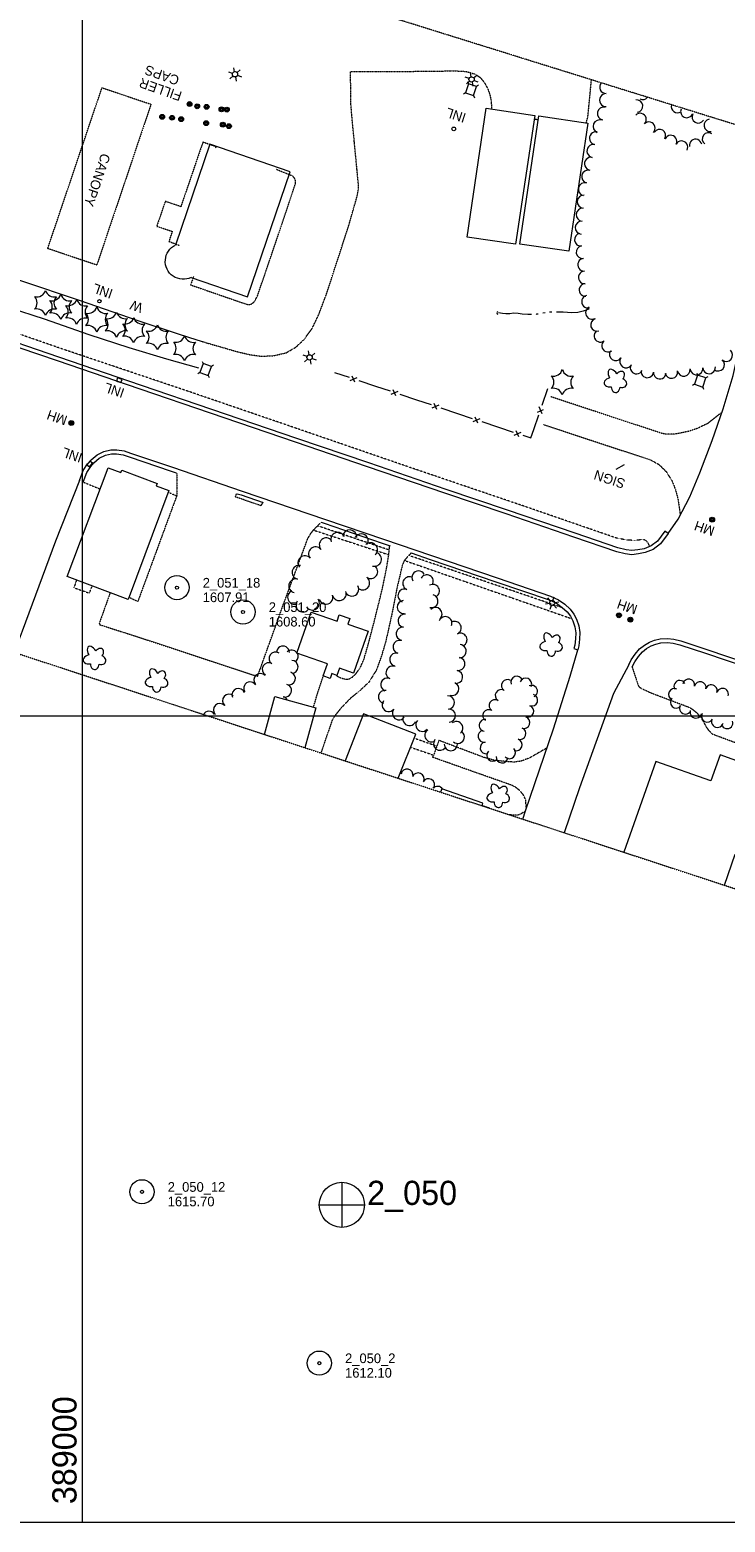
# Model space of a CAD drawing. Header units: feet. Extents: x 388392 to 390500, y 98000 to 99519.
# Tile 2 of 8: x 388967 to 389398, y 98000 to 98925. Entities that reach past the tile are written whole.
import ezdxf
from ezdxf.enums import TextEntityAlignment as Align

# ---------------------------------------------------------------- set-up
doc = ezdxf.new("R2010")
doc.units = ezdxf.units.FT
doc.header["$MEASUREMENT"] = 0
for name, pattern in [('DGN Style 3', [0.225624, 0.16116, -0.064464]), ('DGN Style 4', [0.257856, 0.128928, -0.064464, 0, -0.064464]), ('DGN Style 5', [0.112812, 0.048348, -0.064464]), ('DGN Style 6', [0.306204, 0, -0.064464, 0.112812, -0.064464, 0, -0.064464])]:
    doc.linetypes.add(name, pattern=pattern)
for name, color, linetype, lineweight in [('E_BLD_Name', 241, 'Continuous', 0), ('E_DRN_Grate', 151, 'Continuous', 0), ('E_DWY', 73, 'DGN Style 3', 0), ('E_LAND_Vegetation', 21, 'Continuous', 0), ('E_MAP_GridLines', 151, 'Continuous', 0), ('E_MAP_Limits', 21, 'DGN Style 3', 0), ('E_MAP_PassPoints', 161, 'Continuous', 0), ('E_MISCPROP', 40, 'Continuous', 0), ('E_MISCPROP_HvyDash', 241, 'DGN Style 3', 13), ('E_MISCPROP_HvyLine', 241, 'Continuous', 13), ('E_MISCPROP_Railing', 40, 'Continuous', 0), ('E_PATH_Sidewalk', 73, 'DGN Style 5', 0), ('E_RDWY', 21, 'Continuous', 13), ('E_UTL_AboveGroundPipe', 40, 'DGN Style 4', 0), ('E_WTR', 151, 'DGN Style 6', 0)]:
    doc.layers.add(name, color=color, linetype=linetype, lineweight=lineweight)
doc.styles.add('Style-IGR_FONT_0', font='IGR_FONT_0.shx')
doc.styles.add('Style-IGR_FONT_1', font='IGR_FONT_1.shx')

# ---------------------------------------------------------------- blocks, each defined once
blk = doc.blocks.new('PP')
at = {"layer": 'E_MAP_PassPoints', "color": 40, "linetype": 'Continuous', "lineweight": 0}
for radius in [7.5, 0.96]:
    blk.add_circle((0, 0), radius, dxfattribs=at)
blk = doc.blocks.new('PHOTOC')
at = {"layer": 'E_MAP_Limits', "color": 73, "linetype": 'Continuous', "lineweight": 0}
for p, q in [((0.12, 14.06), (0.06, -13.8)), ((-13.79, 0.03), (14.12, 0.01))]:
    blk.add_line(p, q, dxfattribs=at)
blk.add_circle((0.17, 0.03), 14, dxfattribs=at)
blk = doc.blocks.new('CULVRT')
at = {"layer": 'E_MISCPROP_Railing', "color": 40, "linetype": 'Continuous', "lineweight": 0}
blk.add_arc((10, 8), 12.5, 216.8703, 323.1305, dxfattribs=at)
blk = doc.blocks.new('PED')
at = {"layer": 'E_UTL_AboveGroundPipe', "color": 101, "linetype": 'Continuous', "lineweight": 13}
for p, q in [((-2.34, 2.71), (-3.29, 3.77)), ((3.06, 2.71), (4.02, 3.77)), ((-3.29, -4.35), (-2.34, -3.29)), ((4.02, -4.35), (3.06, -3.29))]:
    blk.add_line(p, q, dxfattribs=at)
at = {"layer": 'E_UTL_AboveGroundPipe', "color": 101, "linetype": 'Continuous', "lineweight": 13, "flags": 128}
blk.add_lwpolyline([(-2.34, -3.29), (3.06, -3.29), (3.06, 2.71), (-2.34, 2.71)], close=True, dxfattribs=at)
blk = doc.blocks.new('WAL')
at = {"layer": 'E_MISCPROP_Railing', "color": 40, "linetype": 'Continuous', "lineweight": 0, "style": 'Style-IGR_FONT_0'}
blk.add_text('W', height=6, rotation=360, dxfattribs=at).set_placement((-2.3, -0.01), align=Align.MIDDLE_LEFT)
blk = doc.blocks.new('INL')
at = {"layer": 'E_MISCPROP_Railing', "color": 40, "linetype": 'Continuous', "lineweight": 0, "style": 'Style-IGR_FONT_0'}
blk.add_text('INL', height=6, rotation=360, dxfattribs=at).set_placement((-5.79, -2.75))
blk = doc.blocks.new('CANOPY')
at = {"layer": 'E_BLD_Name', "color": 241, "linetype": 'Continuous', "lineweight": 0, "style": 'Style-IGR_FONT_0'}
blk.add_text('CANOPY', height=6, rotation=359.99995, dxfattribs=at).set_placement((0, -3.15))
blk = doc.blocks.new('MHO')
at = {"layer": 'E_DRN_Grate', "color": 20, "linetype": 'Continuous', "lineweight": 0}
for centre, radius in [((0.04, -0.06), 1.5), ((0.04, -0.06), 1.22), ((0.04, -0.07), 0.968), ((0.01, -0.08), 0.605)]:
    blk.add_circle(centre, radius, dxfattribs=at)
blk = doc.blocks.new('FILLER')
at = {"layer": 'E_DRN_Grate', "color": 20, "linetype": 'Continuous', "lineweight": 0, "style": 'Style-IGR_FONT_0'}
for s, p in [('FILLER', (-15.52, 4.33)), ('CAPS', (-10.83, -4.33))]:
    blk.add_text(s, height=6, rotation=0.00007, dxfattribs=at).set_placement(p, align=Align.MIDDLE_LEFT)
blk = doc.blocks.new('INLT')
at = {"layer": 'E_MISCPROP_Railing', "color": 40, "linetype": 'Continuous', "lineweight": 0, "flags": 128}
blk.add_lwpolyline([(3, -2), (3, 0), (0, 0), (0, -2), (3, -2)], dxfattribs=at)
blk = doc.blocks.new('INL_1')
at = {"layer": 'E_MISCPROP_Railing', "color": 40, "linetype": 'Continuous', "lineweight": 0, "style": 'Style-IGR_FONT_0'}
blk.add_text('INL', height=6, rotation=359.99993, dxfattribs=at).set_placement((-5.79, -2.75))
blk = doc.blocks.new('MHO_1')
at = {"layer": 'E_DRN_Grate', "color": 20, "linetype": 'Continuous', "lineweight": 0}
for centre, radius in [((0.04, -0.06), 1.5), ((0.04, -0.06), 1.22), ((0.04, -0.07), 0.968), ((0.01, -0.08), 0.605)]:
    blk.add_circle(centre, radius, dxfattribs=at)
blk = doc.blocks.new('MHO_2')
at = {"layer": 'E_DRN_Grate', "color": 20, "linetype": 'Continuous', "lineweight": 0}
for centre, radius in [((0.04, -0.06), 1.5), ((0.04, -0.06), 1.22), ((0.04, -0.07), 0.968), ((0.01, -0.08), 0.605)]:
    blk.add_circle(centre, radius, dxfattribs=at)
blk = doc.blocks.new('LTP')
at = {"layer": 'E_MISCPROP', "color": 20, "linetype": 'Continuous', "lineweight": 0}
for p, q in [((-1.61, 0.09), (-4.22, 0.17)), ((-0.78, 1.46), (-1.98, 3.76)), ((0.86, 1.37), (2.22, 3.6)), ((1.66, 0), (4.18, -0.07)), ((-0.86, -1.4), (-2.22, -3.59)), ((0.78, -1.44), (2.02, -3.62))]:
    blk.add_line(p, q, dxfattribs=at)
blk.add_arc((0.02, 0.01), 1.64, 0, 360, dxfattribs=at)
blk = doc.blocks.new('INL_2')
at = {"layer": 'E_MISCPROP_Railing', "color": 40, "linetype": 'Continuous', "lineweight": 0, "style": 'Style-IGR_FONT_0'}
blk.add_text('INL', height=6, rotation=359.99993, dxfattribs=at).set_placement((-5.79, -2.75))
blk = doc.blocks.new('LTP_1')
at = {"layer": 'E_MISCPROP', "color": 20, "linetype": 'Continuous', "lineweight": 0}
for p, q in [((-1.61, 0.09), (-4.22, 0.17)), ((-0.78, 1.46), (-1.98, 3.76)), ((0.86, 1.37), (2.22, 3.6)), ((1.66, 0), (4.18, -0.06)), ((-0.86, -1.4), (-2.22, -3.59)), ((0.78, -1.44), (2.02, -3.62))]:
    blk.add_line(p, q, dxfattribs=at)
blk.add_arc((0.02, 0.01), 1.64, 0, 360, dxfattribs=at)
blk = doc.blocks.new('TREE')
at = {"layer": 'E_LAND_Vegetation', "color": 93, "linetype": 'Continuous', "lineweight": 0}
for centre, major_axis, ratio in [((-3.74, -0.07), (3.29, -0.08), 0.832022), ((-1.07, 3.38), (0.91, -3.32), 0.782863), ((2.88, 1.66), (-3.52, -1.95), 0.691916), ((-1.48, -3.66), (1.2, 3.24), 0.716896), ((2.54, -2.64), (-3.34, 3.06), 0.560249)]:
    blk.add_ellipse(centre, major_axis=major_axis, ratio=ratio, start_param=1.570796, end_param=4.712389, dxfattribs=at)
blk = doc.blocks.new('PINEL')
at = {"layer": 'E_LAND_Vegetation', "color": 93, "linetype": 'Continuous', "lineweight": 0}
for centre, start, end in [((-8.23, 7.26), 275.21125, 0.97616), ((-10.49, -3.45), 335.21125, 60.97616), ((2.17, 10.66), 215.21125, 300.97616), ((10.31, 3.35), 155.21126, 240.97617), ((-2.35, -10.75), 35.21126, 120.97617), ((8.05, -7.36), 95.21126, 180.97617)]:
    blk.add_arc(centre, 5.72, start, end, dxfattribs=at)
blk = doc.blocks.new('SIGN')
at = {"layer": 'E_MISCPROP', "color": 20, "linetype": 'Continuous', "lineweight": 0, "style": 'Style-IGR_FONT_0'}
blk.add_text('SIGN', height=6, rotation=359.99993, dxfattribs=at).set_placement((0, 0), align=Align.MIDDLE_LEFT)

msp = doc.modelspace()

# ---------------------------------------------------------------- linework, layer by layer
at = {"layer": 'E_DWY', "color": 51, "linetype": 'DGN Style 3', "lineweight": 0, "flags": 128}
for points in [[(389074.07, 98732.19), (389095.2, 98726.06), (389103.74, 98724.01), (389110.48, 98723.09), (389118.06, 98723.31), (389126.24, 98725.19), (389132.15, 98728.61), (389137.17, 98733.27), (389142.21, 98740.06), (389146.42, 98748.85), (389151.28, 98761.75), (389165.09, 98804.21), (389170.27, 98822.45), (389171.04, 98826.41), (389171.08, 98829.12), (389167.1, 98870.65), (389166.37, 98879.45), (389166.15, 98899.73), (389186.67, 98899.53)], [(389186.67, 98899.53), (389231.05, 98900.02), (389237.81, 98899.66), (389243.12, 98898.12), (389246.36, 98896.09), (389249.09, 98892.94), (389251.15, 98889.09), (389252.46, 98885.56), (389253.3, 98881.49), (389253.67, 98876.96), (389253.61, 98876.32)], [(389312.34, 98867.79), (389313.33, 98871.76), (389314.52, 98883.7), (389315.51, 98894.49)], [(389280.12, 98870.21), (389282.54, 98869.8)], [(389082.58, 98852.01), (389082.9, 98852.93), (389074.58, 98855.77), (389060.93, 98815.81), (389051.31, 98819.1), (389045.96, 98803.61), (389055.57, 98800.51), (389053.57, 98794.27), (389060.23, 98791.69)], [(389068.9, 98772.4), (389066.93, 98767.29), (389100.89, 98755.56), (389102.27, 98755.18), (389103.68, 98755.18), (389104.98, 98755.59), (389106.22, 98756.66), (389107.42, 98758.43), (389108.46, 98760.56), (389117.65, 98787.35), (389132.01, 98830.09), (389131.98, 98832.01), (389131.31, 98833.52), (389130.55, 98834.51), (389129.96, 98834.89), (389120.01, 98838.91)], [(389396.47, 98688.39), (389387.86, 98681.48), (389381.05, 98678.22), (389375.95, 98676.51), (389370.17, 98675.27), (389366.16, 98674.65), (389361.82, 98674.66), (389358.96, 98675.27), (389290.43, 98697.91)], [(389285.9, 98680.62), (389352.06, 98658.84), (389357.38, 98655.93), (389361.86, 98651.51), (389365.49, 98645.81), (389367.57, 98640.45), (389369.18, 98634.48), (389370.6, 98624.66)], [(389058.47, 98650.64), (389058.39, 98636.53), (389034.25, 98570.95), (389028.62, 98573.49)], [(389111.74, 98632.42), (389110.56, 98630.38), (389094.84, 98635.77), (389095.49, 98637.95)], [(389017.1, 98576.44), (389010.31, 98557.27), (389010.66, 98556.54), (389032.45, 98549.61), (389107.79, 98524.73), (389108.3, 98524.64), (389108.54, 98524.66), (389124.37, 98568.73), (389139.63, 98609.98), (389141.25, 98612.75), (389143.26, 98615.37), (389147.92, 98620.12)], [(389203.71, 98601.05), (389199.7, 98596.65), (389198.25, 98593.38), (389195.01, 98579.71), (389191.69, 98562.78), (389187.93, 98545.9), (389185.19, 98536.75), (389182.12, 98528.23), (389177.46, 98520.84), (389172.48, 98516.18), (389165.62, 98510.45), (389160.33, 98504.9), (389156.84, 98500.7), (389154.81, 98497.46), (389147.78, 98477.04)], [(389157.4, 98525.25), (389157.6, 98524.84), (389158.95, 98524.06), (389161.02, 98523.32), (389162.86, 98522.86), (389164.39, 98522.75), (389165.81, 98523.13), (389167.41, 98524.17), (389169.59, 98526.26), (389172.3, 98530.27), (389174.5, 98535.34), (389177.46, 98545.51), (389181.11, 98559.57), (389185.82, 98578.54), (389188.41, 98591.22), (389189.72, 98598.9), (389190.46, 98605.58)], [(389485.33, 98504.97), (389482.89, 98502.17), (389480.17, 98500.74), (389477.16, 98500.16), (389474.42, 98500.21), (389458.33, 98505.04), (389456.34, 98505.53), (389454.06, 98505.7), (389451.3, 98504.9), (389448.85, 98502.86), (389447.03, 98499.7), (389437.58, 98477.76), (389435.76, 98475.76), (389433.64, 98474.69), (389431, 98474.36), (389427.69, 98474.85), (389394.3, 98487.23), (389390.78, 98488.57), (389388.36, 98490.91), (389386.73, 98493.31), (389385.21, 98496.18), (389383.55, 98498.89), (389381.27, 98501.55), (389378.55, 98503.72), (389376.27, 98505.14), (389353.52, 98513.75), (389347.33, 98516.47), (389345.62, 98517.54), (389344.69, 98518.73), (389344.01, 98520.71), (389342.83, 98524.47), (389340.86, 98530.5)], [(389143.2, 98505.47), (389145.29, 98512.69), (389149.29, 98524.77)], [(389287.89, 98480.09), (389277.25, 98473.98), (389272.14, 98472.01), (389267.81, 98471.34), (389264.67, 98471.52), (389260.19, 98471.94), (389254.99, 98472.54), (389249.03, 98474.19), (389220.91, 98484.8), (389217.73, 98475.73)], [(389275.17, 98442.86), (389274.72, 98448.13), (389273.19, 98451.23), (389271.03, 98453.68), (389268.51, 98455.72), (389266.5, 98456.85), (389217.18, 98474.3), (389217.73, 98475.73)], [(389252.34, 98442.76), (389247.7, 98444.36)], [(389274.53, 98440.97), (389271.9, 98439.23), (389269.56, 98438.34), (389266.96, 98438.44), (389264.59, 98438.75)]]:
    msp.add_lwpolyline(points, dxfattribs=at)
at = {"layer": 'E_LAND_Vegetation', "color": 93, "linetype": 'Continuous', "lineweight": 0}
for centre, radius, start, end in [((389324.64, 98890), 4.04, 139.8547, 271.26757), ((389323.21, 98873.56), 4.04, 77.74706, 257.74706), ((389324.63, 98881.87), 4.04, 89.74748, 269.74748), ((389343.53, 98878.18), 3.83, 277.50045, 97.50045), ((389347.35, 98886), 3.83, 241.68548, 321.59339), ((389368.89, 98877.86), 3.83, 162.90079, 303.7908), ((389320.6, 98865.61), 4.04, 68.299, 248.299), ((389345.73, 98869.88), 3.83, 315.79656, 135.79656), ((389351.22, 98864.54), 3.83, 315.79656, 135.79656), ((389374.64, 98874.81), 3.83, 156.21717, 336.21717), ((389381.74, 98871.44), 3.83, 149.50463, 329.50462), ((389389.12, 98866.23), 3.83, 98.45473, 278.45473), ((389318.35, 98858.24), 4.04, 78.50662, 258.50662), ((389357.77, 98859.96), 3.83, 327.18927, 147.18927), ((389364.69, 98856.24), 3.83, 334.11483, 154.11483), ((389388.03, 98857.8), 3.83, 53.87179, 233.87179), ((389316.77, 98850.36), 4.04, 79.49741, 259.49741), ((389371.43, 98852.71), 3.83, 332.08651, 152.08651), ((389380.11, 98853.81), 3.83, 9.91865, 189.91865), ((389315.3, 98842.42), 4.04, 79.49741, 259.49741), ((389311.45, 98826.6), 4.04, 75.45173, 255.45173), ((389313.48, 98834.41), 4.04, 75.45173, 255.45173), ((389310.73, 98818.89), 4.04, 85.41541, 265.41541), ((389310.09, 98810.84), 4.04, 85.41541, 265.41541), ((389309.53, 98802.81), 4.04, 86.11665, 266.11665), ((389308.91, 98795.33), 3.9, 97.87485, 277.87485), ((389309.98, 98787.6), 3.9, 97.87485, 277.87485), ((389310.92, 98779.73), 3.9, 93.24414, 273.24414), ((389311.37, 98771.95), 3.9, 93.24414, 273.24414), ((389311.81, 98764.16), 3.9, 93.24414, 273.24414), ((389313.39, 98756.89), 3.9, 103.78836, 283.78836), ((389315.82, 98749.91), 3.9, 115.16536, 295.16536), ((389318.96, 98742.51), 3.9, 107.08246, 287.08246), ((389321.08, 98735.71), 3.9, 127.8693, 307.8693), ((389325.87, 98729.56), 3.9, 127.8693, 307.8693), ((389330.64, 98724.2), 3.9, 145.32124, 325.32124), ((389337.05, 98719.77), 3.9, 145.32124, 325.32124), ((389394.13, 98717.79), 3.9, 229.81274, 49.81274), ((389399.16, 98723.74), 3.9, 229.81274, 49.81274), ((389343.54, 98715.95), 3.9, 153.04199, 333.04199), ((389350.15, 98713.64), 3.9, 174.22977, 354.22978), ((389357.9, 98712.85), 3.9, 174.22977, 354.22978), ((389365.13, 98713.25), 3.9, 189.63601, 9.63601), ((389372.82, 98714.55), 3.9, 189.63601, 9.63601), ((389380.69, 98715.43), 3.9, 185.45682, 5.45682), ((389388.48, 98716.11), 3.9, 184.53251, 4.53251), ((389151.1, 98606.06), 4.32, 39.96444, 219.96444), ((389158.23, 98609.49), 4.32, 19.95328, 199.95328), ((389165.68, 98611.04), 4.32, 355.39803, 175.39803), ((389172.81, 98608.62), 4.32, 329.67077, 149.67077), ((389137.85, 98594.96), 4.32, 39.96444, 219.96444), ((389144.47, 98600.51), 4.32, 39.96444, 219.96444), ((389178.49, 98603.11), 4.32, 311.37992, 131.37992), ((389181, 98597.09), 4.32, 254.30596, 74.30596), ((389134.2, 98589.06), 4.32, 76.58839, 256.58839), ((389178.67, 98589.53), 4.32, 234.63601, 54.63601), ((389132.19, 98580.65), 4.32, 76.58839, 256.58839), ((389166.93, 98578.56), 4.32, 210.67709, 30.67709), ((389173.67, 98582.48), 4.32, 234.63601, 54.63601), ((389202.65, 98582.18), 4.07, 68.34491, 248.34491), ((389208.29, 98585.88), 4.07, 30.69148, 210.69148), ((389213.42, 98583.4), 4.07, 330.00125, 150.00125), ((389217.18, 98577.49), 4.07, 299.3967, 119.3967), ((389131.46, 98573.56), 4.32, 112.66587, 292.66587), ((389142.52, 98569.95), 4.32, 213.43615, 33.43615), ((389150.85, 98573.61), 4.32, 198.22804, 18.22804), ((389159.17, 98575.83), 4.32, 198.9412, 18.9412), ((389199.11, 98567.53), 4.07, 94.32432, 274.32432), ((389199.64, 98574.61), 4.07, 68.34491, 248.34491), ((389216.32, 98571.15), 4.07, 255.99497, 75.99497), ((389136.66, 98568.74), 4.32, 147.57133, 327.57133), ((389199.63, 98559.01), 4.07, 82.22138, 262.22138), ((389218.87, 98563.17), 4.07, 315.23259, 135.23259), ((389198.52, 98550.95), 4.07, 82.22138, 262.22138), ((389224.93, 98557.52), 4.07, 337.86804, 157.86804), ((389230.71, 98554.55), 4.07, 296.2474, 116.2474), ((389196.58, 98542.81), 4.07, 75.135, 255.135), ((389234.31, 98547.25), 4.07, 296.2474, 116.2474), ((389233.82, 98540.12), 4.07, 266.40511, 86.40511), ((389119.53, 98535.58), 3.98, 55.2662, 235.2662), ((389124.26, 98539.31), 3.98, 359.88121, 179.88121), ((389129.67, 98536.83), 3.98, 35.58166, 135.18589), ((389129.67, 98536.83), 3.98, 315.18589, 30.33733), ((389194.5, 98534.94), 4.07, 75.135, 255.135), ((389232.99, 98532.23), 4.07, 260.38069, 80.38069), ((389110.18, 98522.34), 3.98, 41.7952, 221.7952), ((389115.39, 98528.98), 3.98, 60.00542, 240.00542), ((389127.96, 98523.29), 3.98, 252.77939, 72.77939), ((389129.66, 98530.42), 3.98, 270.06285, 90.06285), ((389192.17, 98526.86), 4.07, 66.75344, 246.75344), ((389231.63, 98524.21), 4.07, 260.38069, 80.38069), ((389096.62, 98512.98), 3.98, 20.28239, 200.28239), ((389103.86, 98517.12), 3.98, 33.56621, 213.56621), ((389125.6, 98515.67), 3.98, 253.53649, 73.53649), ((389188.96, 98519.38), 4.07, 66.75344, 246.75344), ((389229.34, 98516.77), 4.07, 250.09652, 70.09652), ((389259.54, 98512.66), 3.67, 58.07964, 238.07964), ((389263.43, 98518.9), 3.67, 58.07964, 238.07964), ((389269.23, 98520.97), 3.67, 19.76945, 199.76945), ((389274.82, 98519.71), 3.67, 337.59494, 157.59494), ((389278.41, 98515.3), 3.67, 295.68233, 115.68233), ((389367, 98513.29), 3.65, 64.49198, 244.49198), ((389370.32, 98518.33), 3.65, 29.59437, 209.59438), ((389375.85, 98519.16), 3.65, 347.57777, 167.57777), ((389382.98, 98517.59), 3.65, 347.57777, 167.57777), ((389389.86, 98515.65), 3.65, 342.43958, 162.43958), ((389396.82, 98513.45), 3.65, 342.43958, 162.43958), ((389085.09, 98503.72), 3.98, 43.79122, 223.79122), ((389090.77, 98509.5), 3.98, 48.68683, 228.68682), ((389123.35, 98508.05), 3.98, 28.52768, 73.53649), ((389187.41, 98511.82), 4.07, 79.1588, 259.1588), ((389189.83, 98506.74), 4.07, 141.37838, 321.37838), ((389226.57, 98508.33), 4.07, 273.69196, 93.69196), ((389255.66, 98506.43), 3.67, 58.07964, 238.07964), ((389278.51, 98509.81), 3.67, 251.01836, 71.01836), ((389368.11, 98508.52), 3.65, 137.46536, 317.46536), ((389078.31, 98498.95), 3.98, 32.3669, 149.76559), ((389196.19, 98501.66), 4.07, 141.37838, 321.37838), ((389202.67, 98498.02), 4.07, 159.8079, 339.8079), ((389227.09, 98500.21), 4.07, 273.69196, 93.69196), ((389249.52, 98494.09), 3.67, 81.34915, 261.34915), ((389251.77, 98500.2), 3.67, 58.07964, 238.07964), ((389273.7, 98495.93), 3.67, 250.68068, 70.68068), ((389276.12, 98502.86), 3.67, 251.01836, 71.01836), ((389373.74, 98504.8), 3.65, 153.79646, 333.79646), ((389380.32, 98502.31), 3.65, 162.32204, 342.32204), ((389387.47, 98499.75), 3.65, 151.45709, 331.45709), ((389393.63, 98496.52), 3.65, 162.97027, 342.97028), ((389210.69, 98494.48), 4.07, 138.68979, 318.68979), ((389216.25, 98487.96), 4.07, 123.43303, 303.43302), ((389231.75, 98492.46), 4.07, 307.66542, 127.66542), ((389232.69, 98487.03), 4.07, 228.69266, 48.69266), ((389248.92, 98487.4), 3.67, 100.21318, 280.21317), ((389271.27, 98489), 3.67, 250.68068, 70.68068), ((389399.61, 98495.74), 3.65, 197.3115, 17.3115), ((389221.62, 98482.77), 4.07, 141.33615, 321.33615), ((389228.35, 98482.47), 4.07, 179.68058, 359.68057), ((389250.22, 98480.17), 3.67, 100.21318, 280.21317), ((389264.74, 98477.14), 3.67, 224.11787, 44.11787), ((389268.84, 98482.07), 3.67, 250.68068, 70.68068), ((389254.26, 98475.51), 3.67, 134.77225, 314.77225), ((389260.1, 98474.49), 3.67, 174.87595, 354.87595), ((389201.13, 98463.15), 3.83, 348.83128, 168.83128), ((389194.15, 98463.62), 3.83, 7.26316, 30.34255), ((389208.01, 98460.82), 3.83, 337.1301, 157.1301), ((389214.47, 98457.18), 3.83, 329.43716, 149.43716), ((389220.01, 98452.51), 3.83, 32.22773, 137.14451)]:
    msp.add_arc(centre, radius, start, end, dxfattribs=at)
at = {"layer": 'E_MAP_GridLines', "color": 161, "linetype": 'Continuous', "lineweight": 0}
for p, q in [((389000, 98000), (389000, 99500)), ((388500, 98500), (390500, 98500)), ((388500, 98000), (390500, 98000))]:
    msp.add_line(p, q, dxfattribs=at)
at = {"layer": 'E_MAP_Limits', "color": 73, "linetype": 'DGN Style 3', "lineweight": 0, "flags": 128}
for points in [[(390118.36, 98644.14), (388877.63, 99031.03), (388503.13, 99161.01)], [(388520.08, 98682.85), (390040.95, 98184.2)]]:
    msp.add_lwpolyline(points, dxfattribs=at)
at = {"layer": 'E_MISCPROP', "color": 20, "linetype": 'Continuous', "lineweight": 0}
msp.add_line((389330.87, 98653.05), (389335.94, 98656.01), dxfattribs=at)
at = {"layer": 'E_MISCPROP_HvyDash', "color": 241, "linetype": 'DGN Style 3', "lineweight": 13, "flags": 128}
msp.add_lwpolyline([(388978.38, 98789.82), (389012.02, 98889.58), (389042.42, 98879.32), (389008.78, 98779.56)], close=True, dxfattribs=at)
at = {"layer": 'E_MISCPROP_HvyLine', "color": 241, "linetype": 'Continuous', "lineweight": 13, "flags": 128}
for points in [[(389238.38, 98796.97), (389238.38, 98796.97), (389250.31, 98876.81), (389280.43, 98872.32), (389268.51, 98792.47), (389268.51, 98792.47), (389268.51, 98792.47)], [(389271.22, 98792.65), (389282.88, 98872.11), (389282.88, 98872.11), (389313.26, 98867.66), (389301.6, 98788.19), (389301.6, 98788.19), (389301.6, 98788.19)], [(388990.44, 98586.45), (389015.76, 98653.92), (389015.76, 98653.92), (389023.71, 98650.94), (389023.71, 98650.94), (389024.27, 98652.43), (389024.27, 98652.43), (389024.27, 98652.43), (389046.25, 98644.18), (389046.25, 98644.18), (389045.72, 98642.78), (389045.72, 98642.78), (389053.53, 98639.85), (389028.17, 98572.29), (389028.17, 98572.29), (389028.17, 98572.29)], [(389177.07, 98552.45), (389167.96, 98526.54), (389167.96, 98526.54), (389159.22, 98529.61), (389157.66, 98525.16), (389154.55, 98526.25), (389154.55, 98526.25), (389153.51, 98523.29), (389153.51, 98523.29), (389149.18, 98524.81), (389151.8, 98532.27), (389151.8, 98532.27), (389151.8, 98532.27), (389132.83, 98538.94), (389132.83, 98538.94), (389141.75, 98564.32), (389141.75, 98564.32), (389157.81, 98558.67), (389157.81, 98558.67), (389159.19, 98562.58), (389159.19, 98562.58), (389165.65, 98560.31), (389164.44, 98556.89), (389164.44, 98556.89), (389177.07, 98552.45)]]:
    msp.add_lwpolyline(points, close=True, dxfattribs=at)
for points in [[(389067.34, 98771.86), (389102.34, 98759.96), (389102.34, 98759.96), (389102.34, 98759.96), (389128.71, 98837.51), (389078.85, 98854.47), (389078.85, 98854.47), (389057.61, 98792.03)], [(389112.79, 98488.52), (389119.21, 98512.03), (389119.21, 98512.03), (389119.21, 98512.03), (389144.68, 98505.07), (389144.68, 98505.07), (389137.9, 98480.28)], [(389195.78, 98461.31), (389206.54, 98488.59), (389206.54, 98488.59), (389206.54, 98488.59), (389174.22, 98501.33), (389174.22, 98501.33), (389162.72, 98472.15)], [(389397.96, 98395.02), (389404.74, 98414.18), (389404.74, 98414.18), (389410.58, 98412.11), (389418.58, 98434.74), (389412.61, 98436.85), (389412.61, 98436.85), (389412.61, 98436.85), (389422.92, 98465.99), (389422.92, 98465.99), (389395.31, 98475.76), (389389.62, 98459.69), (389389.62, 98459.69), (389389.62, 98459.69), (389355.44, 98471.77), (389355.44, 98471.77), (389335.53, 98415.49)], [(389247.68, 98444.29), (389248.26, 98445.98), (389248.26, 98445.98), (389248.26, 98445.98), (389222.66, 98454.75), (389222.66, 98454.75), (389221.97, 98452.72)]]:
    msp.add_lwpolyline(points, dxfattribs=at)
at = {"layer": 'E_MISCPROP_HvyLine', "color": 241, "linetype": 'Continuous', "lineweight": 13, "extrusion": (0, 0, -1)}
msp.add_ellipse((389062.48, 98781.95), major_axis=(11.17, 0.74), ratio=0.99931, start_param=1.187697, end_param=4.32931, dxfattribs=at)
at = {"layer": 'E_MISCPROP_Railing', "color": 40, "linetype": 'Continuous', "lineweight": 0}
for p, q in [((389167, 98710.97), (389168.58, 98707.23)), ((389165.85, 98708.07), (389170.23, 98709.89)), ((389191.28, 98699.57), (389195.66, 98701.4)), ((389192.42, 98702.48), (389194.01, 98698.73)), ((389216.7, 98691.08), (389221.08, 98692.9)), ((389217.85, 98693.98), (389219.43, 98690.24)), ((389242.13, 98682.58), (389246.51, 98684.41)), ((389243.27, 98685.49), (389244.85, 98681.74)), ((389281.98, 98688.43), (389285.73, 98689.99)), ((389284.88, 98687.27), (389283.08, 98691.66)), ((389267.55, 98674.09), (389271.93, 98675.91)), ((389268.7, 98676.99), (389270.28, 98673.25))]:
    msp.add_line(p, q, dxfattribs=at)
at = {"layer": 'E_MISCPROP_Railing', "color": 40, "linetype": 'Continuous', "lineweight": 13, "flags": 128}
for points in [[(388945.21, 98756.38), (388937.26, 98760.16), (388930.24, 98763.01), (388935.41, 98778.76), (388962.09, 98769.73), (388997.97, 98757.78), (389034.32, 98745.31), (389058.61, 98737.22), (389065.65, 98734.9), (389074.07, 98732.19)], [(389072.05, 98715.56), (389052.21, 98721.17), (389028.85, 98728.29), (389004.02, 98736.41), (388976.32, 98746.07), (388954.71, 98753.03), (388945.21, 98756.38)]]:
    msp.add_lwpolyline(points, dxfattribs=at)
at = {"layer": 'E_MISCPROP_Railing', "color": 40, "linetype": 'Continuous', "lineweight": 0, "flags": 128}
for points in [[(389156.24, 98713.04), (389165.33, 98710.01)], [(389171.33, 98708), (389181.66, 98704.55)], [(389181.66, 98704.55), (389190.75, 98701.51)], [(389284.98, 98692.74), (389288.49, 98703.05)], [(389196.76, 98699.51), (389207.09, 98696.05)], [(389207.09, 98696.05), (389216.17, 98693.02)], [(389222.18, 98691.01), (389232.51, 98687.56)], [(389232.51, 98687.56), (389241.6, 98684.52)], [(389279.84, 98677.68), (389282.93, 98686.75)], [(389247.61, 98682.52), (389257.94, 98679.06)], [(389257.94, 98679.06), (389267.02, 98676.03)], [(389273.03, 98674.02), (389278.02, 98672.35), (389279.84, 98677.68)]]:
    msp.add_lwpolyline(points, dxfattribs=at)
at = {"layer": 'E_MISCPROP_Railing', "color": 40, "linetype": 'Continuous', "lineweight": 0}
for centre, radius in [((389230.13, 98864.01), 1.15), ((389010.46, 98757.15), 1.04)]:
    msp.add_circle(centre, radius, dxfattribs=at)
at = {"layer": 'E_PATH_Sidewalk', "color": 51, "linetype": 'DGN Style 5', "lineweight": 0, "flags": 128}
for points in [[(389351.7, 98605.05), (389350.86, 98606.86), (389349.6, 98608.44), (389348.47, 98609.09), (389347.15, 98609.44), (389344.64, 98608.99), (389341.03, 98608.83), (389336.82, 98609.14), (389330.88, 98610.34), (389272.72, 98630.4), (389204.37, 98653.62), (389126.08, 98680.55), (389064.53, 98701.62), (388986.88, 98727.72), (388926.71, 98748.58), (388922.51, 98750.92), (388919.26, 98754.04)], [(389000.3, 98645.06), (389010.81, 98640.72)], [(389058.34, 98636.37), (389053.06, 98638.61)], [(389190.16, 98602.85), (389145.7, 98617.86)], [(389143.16, 98615.24), (389189.84, 98599.96)], [(389297.84, 98566.95), (389202.3, 98599.5)], [(389199.6, 98596.41), (389263.01, 98574.36), (389303.25, 98560.31)], [(388996.24, 98584.27), (388994.61, 98579.5), (389004.24, 98576.15), (389005.97, 98580.62)], [(389203.39, 98480.6), (389217.69, 98475.64)], [(389205.62, 98486.26), (389219.68, 98481.28)]]:
    msp.add_lwpolyline(points, dxfattribs=at)
at = {"layer": 'E_RDWY', "color": 21, "linetype": 'Continuous', "lineweight": 13, "flags": 128}
for points in [[(389363.02, 98613.22), (389369.22, 98622.07), (389376.57, 98635.92), (389382.84, 98650.72), (389390.29, 98670.78), (389397.16, 98690.35), (389403.38, 98711.07), (389407.53, 98729.79), (389412.21, 98750.07), (389418.76, 98785.82), (389422.31, 98813.14), (389426.69, 98844.86), (389428.24, 98859.34)], [(389363.02, 98613.22), (389360.98, 98614.67), (389356.54, 98608.39), (389352.51, 98605.37), (389348.14, 98603.68), (389344.28, 98602.91), (389340.51, 98602.51), (389336.99, 98602.96), (389331.91, 98604.14), (389305.38, 98613.27), (389263.48, 98627.58), (389225.4, 98640.49), (389177.49, 98656.86), (389132.84, 98672.13), (389080.19, 98690.08), (389036.49, 98705), (388985.35, 98722.49), (388939.34, 98738.14), (388920.76, 98744.59)], [(389363.02, 98613.22), (389358.35, 98606.62), (389353.74, 98603.16), (389348.84, 98601.27), (389344.66, 98600.44), (389340.48, 98599.99), (389336.54, 98600.5), (389331.22, 98601.74), (389304.57, 98610.9), (389262.67, 98625.22), (389224.59, 98638.13), (389176.68, 98654.49), (389132.03, 98669.76), (389079.38, 98687.72), (389035.68, 98702.63), (388984.54, 98720.12), (388938.52, 98735.77)], [(388997.98, 98646), (389000.46, 98652.12), (389003, 98656.24), (389005.29, 98658.85), (389009.01, 98661.89), (389013.25, 98663.99), (389017.53, 98665.06), (389021.22, 98665.05), (389025.72, 98664.3), (389029.67, 98663.04), (389055.76, 98654.21), (389099.04, 98639.38), (389150.66, 98621.83), (389186.57, 98609.56), (389216.26, 98599.4), (389257.01, 98585.54), (389290.13, 98574.22), (389295.16, 98572.03), (389299.06, 98569.23), (389302.34, 98566.17), (389304.65, 98563.09), (389306.21, 98560.01), (389307.62, 98555.9), (389308.28, 98551.76), (389308.17, 98547.55), (389307.69, 98543.37), (389306.99, 98541)], [(389000.3, 98645.06), (389002.69, 98650.99), (389005.01, 98654.74), (389007.03, 98657.04), (389010.38, 98659.78), (389014.12, 98661.63), (389017.84, 98662.56), (389021.01, 98662.55), (389025.13, 98661.86), (389028.9, 98660.67), (389054.95, 98651.84), (389057.99, 98650.8)], [(388997.98, 98646), (388983.24, 98608.27), (388962.61, 98552.56), (388957.55, 98539.42)], [(389095.92, 98637.8), (389098.23, 98637.01), (389111.94, 98632.35)], [(389147.92, 98620.12), (389149.85, 98619.46), (389185.76, 98607.19), (389190.68, 98605.51)], [(389203.71, 98601.05), (389215.46, 98597.04), (389256.2, 98583.17), (389289.23, 98571.89), (389293.92, 98569.84), (389297.47, 98567.3), (389300.47, 98564.49), (389302.51, 98561.76), (389303.91, 98559.03), (389305.19, 98555.29), (389305.77, 98551.6), (389305.68, 98547.73), (389305.23, 98543.88), (389304.59, 98541.71), (389306.99, 98541)], [(389338.64, 98531.65), (389340.26, 98534.8), (389342.64, 98538.25), (389345.39, 98541.54), (389348.33, 98543.78), (389351.46, 98545.66), (389354.63, 98546.95), (389358.24, 98547.72), (389362.73, 98548.01), (389366.61, 98547.5), (389370.94, 98546.58), (389387.09, 98541.19), (389412.66, 98532.59)], [(389340.86, 98530.5), (389342.41, 98533.51), (389344.63, 98536.74), (389347.13, 98539.72), (389349.74, 98541.71), (389352.58, 98543.42), (389355.37, 98544.55), (389358.58, 98545.24), (389362.65, 98545.5), (389366.19, 98545.03), (389370.28, 98544.17), (389386.3, 98538.82), (389411.86, 98530.22), (389445.91, 98518.53), (389471.48, 98509.8), (389485.33, 98504.97)], [(389272.95, 98436), (389274.6, 98441.21), (389291.96, 98491.97), (389302.41, 98524.63), (389306.99, 98541)], [(389338.64, 98531.65), (389329.19, 98513.96), (389308.12, 98455.35), (389298.67, 98427.57)]]:
    msp.add_lwpolyline(points, dxfattribs=at)
at = {"layer": 'E_WTR', "color": 161, "linetype": 'Continuous', "lineweight": 0, "flags": 128}
for points in [[(389278.34, 98748.91), (389276.06, 98748.99), (389272.66, 98749.24), (389270.05, 98749.59), (389267.13, 98749.68), (389264.93, 98749.45), (389262.35, 98749.38), (389260.41, 98749.58), (389257.9, 98749.89)], [(389282.57, 98749.22), (389281.46, 98749.06), (389281.16, 98749.03)], [(389286.76, 98749.92), (389285.36, 98749.67)], [(389290.97, 98750.44), (389289.56, 98750.3)], [(389313.99, 98752.19), (389310.36, 98750.92), (389307.16, 98750.2), (389303.37, 98749.91), (389298.08, 98750.32), (389293.79, 98750.45)]]:
    msp.add_lwpolyline(points, dxfattribs=at)

# ---------------------------------------------------------------- block references
at = {"layer": 'E_BLD_Name', "color": 241, "linetype": 'Continuous', "lineweight": 0, "xscale": 0.9999985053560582, "yscale": 0.9999985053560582, "zscale": 0.9999985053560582, "rotation": 251.0854797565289}
msp.add_blockref('CANOPY', (389014.68, 98848.35), dxfattribs=at)
at = {"layer": 'E_DRN_Grate', "color": 20, "linetype": 'Continuous', "lineweight": 0}
for name, p, xscale, yscale, zscale, rotation in [('FILLER', (389047.89, 98893.2), 1.000002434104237, 1.000002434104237, 1.000002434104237, 160.7397069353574), ('MHO', (389066.41, 98879.47), 0.9999985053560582, 0.9999985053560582, 0.9999985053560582, 251.0854797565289), ('MHO', (389071.16, 98878.08), 0.9999985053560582, 0.9999985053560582, 0.9999985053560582, 251.0854797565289), ('MHO', (389076.97, 98877.75), 0.9999985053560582, 0.9999985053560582, 0.9999985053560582, 251.0854797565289), ('MHO', (389086.19, 98876.18), 0.9999985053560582, 0.9999985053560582, 0.9999985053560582, 251.0854797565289), ('MHO', (389089.49, 98876.02), 0.9999985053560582, 0.9999985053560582, 0.9999985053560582, 251.0854797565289), ('MHO', (389049.39, 98871.55), 0.9999985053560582, 0.9999985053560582, 0.9999985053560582, 251.0854797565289), ('MHO', (389055.54, 98870.96), 0.9999985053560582, 0.9999985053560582, 0.9999985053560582, 251.0854797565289), ('MHO', (389061.19, 98870.1), 0.9999985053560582, 0.9999985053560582, 0.9999985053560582, 251.0854797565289), ('MHO', (389076.73, 98867.62), 0.9999985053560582, 0.9999985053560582, 0.9999985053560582, 251.0854797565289), ('MHO', (389087.04, 98866.69), 0.9999985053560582, 0.9999985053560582, 0.9999985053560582, 251.0854797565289), ('MHO', (389090.81, 98865.76), 0.9999985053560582, 0.9999985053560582, 0.9999985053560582, 251.0854797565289), ('MHO_1', (388993.02, 98681.56), 0.9999984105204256, 0.9999984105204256, 0.9999984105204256, 160.8376675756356), ('MHO_2', (389390.33, 98621.67), 1.000000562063, 1.000000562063, 1.000000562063, 65.20603864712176), ('MHO_1', (389332.59, 98562.35), 0.9999984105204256, 0.9999984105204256, 0.9999984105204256, 160.8376675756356), ('MHO_1', (389339.71, 98559.62), 0.9999984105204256, 0.9999984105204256, 0.9999984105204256, 160.8376675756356)]:
    msp.add_blockref(name, p, dxfattribs=dict(at, xscale=xscale, yscale=yscale, zscale=zscale, rotation=rotation))
at = {"layer": 'E_LAND_Vegetation', "color": 93, "linetype": 'Continuous', "lineweight": 0, "xscale": 0.999999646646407, "yscale": 0.999999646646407, "zscale": 0.999999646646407, "rotation": 161.6879799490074}
for name, p in [('PINEL', (388976.93, 98756.07)), ('PINEL', (388986.35, 98753.64)), ('PINEL', (388996.24, 98750.51)), ('PINEL', (389008.7, 98745.82)), ('PINEL', (389020.92, 98742.55)), ('PINEL', (389031.56, 98739.19)), ('PINEL', (389046.31, 98734.78)), ('PINEL', (389063.11, 98727.91)), ('PINEL', (389297.36, 98706.92)), ('TREE', (389330.6, 98707.54)), ('TREE', (389290.69, 98544.01)), ('TREE', (389007.61, 98535.74)), ('TREE', (389046.1, 98521.74)), ('TREE', (389257.93, 98450.18))]:
    msp.add_blockref(name, p, dxfattribs=at)
at = {"layer": 'E_MAP_Limits', "color": 73, "linetype": 'Continuous', "lineweight": 0}
msp.add_blockref('PHOTOC', (389160.61, 98196.75), dxfattribs=at)
at = {"layer": 'E_MAP_PassPoints', "color": 40, "linetype": 'Continuous', "lineweight": 0}
for p in [(389058.5, 98579.56), (389099.46, 98564.44), (389036.81, 98204.88), (389146.76, 98098.62)]:
    msp.add_blockref('PP', p, dxfattribs=at)
at = {"layer": 'E_MISCPROP', "color": 20, "linetype": 'Continuous', "lineweight": 0}
for name, p, xscale, yscale, zscale, rotation in [('LTP_1', (389094.54, 98897.9), 0.999999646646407, 0.999999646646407, 0.999999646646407, 161.6879799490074), ('LTP_1', (389241.23, 98894.71), 0.999999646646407, 0.999999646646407, 0.999999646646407, 161.6879799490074), ('LTP_1', (389140.81, 98722.32), 0.999999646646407, 0.999999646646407, 0.999999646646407, 161.6879799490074), ('SIGN', (389336.08, 98643.65), 0.999999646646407, 0.999999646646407, 0.999999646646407, 161.6879799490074), ('LTP', (389291.15, 98569.95), 1.000000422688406, 1.000000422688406, 1.000000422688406, 72.03753426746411)]:
    msp.add_blockref(name, p, dxfattribs=dict(at, xscale=xscale, yscale=yscale, zscale=zscale, rotation=rotation))
at = {"layer": 'E_MISCPROP_Railing', "color": 40, "linetype": 'Continuous', "lineweight": 0}
for name, p, xscale, yscale, zscale, rotation in [('INL_2', (389231.92, 98872.6), 0.999999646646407, 0.999999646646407, 0.999999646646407, 161.6879799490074), ('INL', (389012.92, 98763.58), 1.000000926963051, 1.000000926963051, 1.000000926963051, 161.0226220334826), ('WAL', (389034.81, 98753.42), 1.000000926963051, 1.000000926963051, 1.000000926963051, 161.0226220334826), ('CULVRT', (389257.39, 98750.84), 0.09201435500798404, 0.09201435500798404, 0.09201435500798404, 267.8508933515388), ('INL_1', (389020.12, 98702.05), 1.000001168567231, 1.000001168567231, 1.000001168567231, 161.1188086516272), ('INLT', (389023.79, 98706.7), 1.000001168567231, 1.000001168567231, 1.000001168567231, 161.1188086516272), ('INL_1', (388993.98, 98661.86), 1.000001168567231, 1.000001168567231, 1.000001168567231, 161.1188086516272), ('INLT', (389002.66, 98655.69), 0.9999984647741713, 0.9999984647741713, 0.9999984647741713, 51.34798365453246)]:
    msp.add_blockref(name, p, dxfattribs=dict(at, xscale=xscale, yscale=yscale, zscale=zscale, rotation=rotation))
at = {"layer": 'E_UTL_AboveGroundPipe', "color": 101, "linetype": 'Continuous', "lineweight": 13}
for p, xscale, yscale, zscale, rotation in [((389241.1, 98887.98), 0.999999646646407, 0.999999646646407, 0.999999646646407, 161.6879799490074), ((389076.57, 98714.44), 1.000000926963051, 1.000000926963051, 1.000000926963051, 161.0226220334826), ((389383.18, 98707.23), 1.000000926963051, 1.000000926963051, 1.000000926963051, 161.0226220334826)]:
    msp.add_blockref('PED', p, dxfattribs=dict(at, xscale=xscale, yscale=yscale, zscale=zscale, rotation=rotation))

# ---------------------------------------------------------------- texts
at = {"layer": 'E_DRN_Grate', "color": 20, "linetype": 'Continuous', "lineweight": 0, "style": 'Style-IGR_FONT_1'}
for p in [(388990.06, 98682.94), (389391.5, 98614.19), (389343.59, 98565.6)]:
    msp.add_text('MH', height=6, rotation=160.83756, dxfattribs=at).set_placement(p, align=Align.MIDDLE_LEFT)
at = {"layer": 'E_MAP_GridLines', "color": 161, "linetype": 'Continuous', "lineweight": 0, "style": 'Style-IGR_FONT_0'}
msp.add_text('  389000  ', height=15, rotation=90, dxfattribs=at).set_placement((388996.25, 98000))
at = {"layer": 'E_MAP_Limits', "color": 73, "linetype": 'Continuous', "lineweight": 0, "style": 'Style-IGR_FONT_0'}
msp.add_text('2_050', height=15, dxfattribs=at).set_placement((389176.44, 98196.71))
at = {"layer": 'E_MAP_PassPoints', "color": 40, "linetype": 'Continuous', "lineweight": 0, "style": 'Style-IGR_FONT_0'}
for s, p in [('2_051_18', (389074.5, 98579.56)), ('1607.91', (389074.5, 98570.56)), ('2_051_20', (389115.46, 98564.44)), ('1608.60', (389115.46, 98555.44)), ('2_050_12', (389052.81, 98204.88)), ('1615.70', (389052.81, 98195.88)), ('2_050_2', (389162.76, 98098.62)), ('1612.10', (389162.76, 98089.62))]:
    msp.add_text(s, height=6, dxfattribs=at).set_placement(p)

doc.saveas('drawing.dxf')
